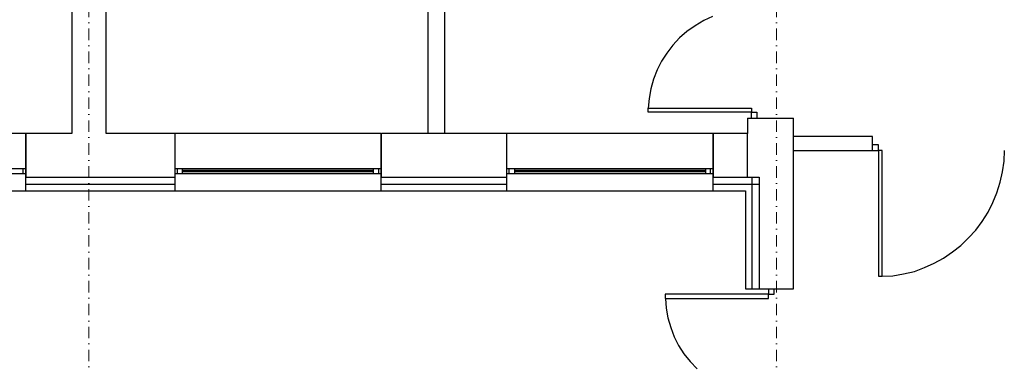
# Model space of a CAD drawing. Header units: millimetres. Extents: x -25785 to 64215, y 1802 to 45092.
# Tile 14 of 53: x 2392 to 10986, y 18926 to 21924. Entities that reach past the tile are written whole.
import ezdxf

# ---------------------------------------------------------------- set-up
doc = ezdxf.new("R2010")
doc.units = ezdxf.units.MM
doc.header["$MEASUREMENT"] = 0
doc.linetypes.add('DASHDOTX2', pattern=[2, 1, -0.5, 0, -0.5])
for name, color, linetype in [('Cienka', 8, 'Continuous'), ('Stolarka', 4, 'Continuous'), ('Ściany', 2, 'Continuous')]:
    doc.layers.add(name, color=color, linetype=linetype)
doc.layers.add('Osie', color=6, linetype='DASHDOTX2', lineweight=15)
doc.linetypes.add('BATTING', pattern='A,0.0001,-0.1,[134,ltypeshp.shx,S=0.1,R=0,X=-0.1,Y=0],-0.2,[134,ltypeshp.shx,S=0.1,R=180,X=0.1,Y=0],-0.1', length=0.4001)

msp = doc.modelspace()

# ---------------------------------------------------------------- linework, layer by layer
at = {"layer": 'Cienka', "linetype": 'BATTING', "ltscale": 150}
for p, q in [((8786.56587, 19575.74943), (8786.56587, 20549.40888)), ((2445.04281, 20490.13936), (3748.90913, 20490.13936)), ((5548.11729, 20490.13936), (6644.5403, 20490.13936)), ((8443.68541, 20490.13936), (8845.83539, 20490.13936))]:
    msp.add_line(p, q, dxfattribs=at)
at = {"layer": 'Cienka'}
msp.add_line((8727.29636, 19575.74943), (8845.83539, 19575.74943), dxfattribs=at)
at = {"layer": 'Cienka', "linetype": 'Continuous', "flags": 128}
for points in [[(2445.04281, 20430.86984), (3748.90913, 20430.86984)], [(5548.11729, 20430.86984), (6644.5403, 20430.86984)], [(8443.68541, 20430.86984), (8727.29636, 20430.86984)], [(8727.29636, 20430.86984), (8727.29636, 19575.74943)]]:
    msp.add_lwpolyline(points, dxfattribs=at)
at = {"layer": 'Osie', "ltscale": 100}
for p, q in [((2995.36658, 41255.70129), (2995.36658, 5830.07652)), ((8998.23371, 41255.70129), (8998.23371, 5830.07652))]:
    msp.add_line(p, q, dxfattribs=at)
at = {"layer": 'Stolarka', "linetype": 'Continuous', "flags": 128}
for points in [[(8363.2302, 21916.76925), (8287.06256, 21870.17332)], [(8439.46088, 21950.62854), (8363.2302, 21916.76925)], [(8287.06256, 21870.17332), (8215.11946, 21819.41591)], [(8151.56236, 21764.37093), (8092.29284, 21700.87688)], [(8215.11946, 21819.41591), (8151.56236, 21764.37093)], [(8092.29284, 21700.87688), (8041.53543, 21633.09525)], [(8041.53543, 21633.09525), (7994.9395, 21561.15215)], [(7956.85569, 21484.98451), (7922.9964, 21404.52929)], [(7994.9395, 21561.15215), (7956.85569, 21484.98451)], [(7922.9964, 21404.52929), (7901.8107, 21319.84955)], [(7901.8107, 21319.84955), (7884.91258, 21235.1698)], [(7884.91258, 21235.1698), (7876.40047, 21150.49006)], [(7876.40047, 21116.63077), (7876.40047, 21150.49006)], [(7876.40047, 21150.49006), (8778.11682, 21150.49006)], [(8778.11682, 21150.49006), (8778.11682, 21116.63077)], [(8778.11682, 21116.63077), (7876.40047, 21116.63077)], [(8778.11682, 21065.87336), (8778.11682, 21116.63077)], [(8778.11682, 21116.63077), (8824.71274, 21116.63077)], [(8824.71274, 21116.63077), (8824.71274, 21065.87336)], [(2445.04281, 20930.37316), (645.8977, 20930.37316)], [(2445.04281, 20430.86984), (2445.04281, 20930.37316)], [(2445.04281, 20930.37316), (2445.04281, 20549.40888)], [(3748.90913, 20430.86984), (3748.90913, 20930.37316)], [(5548.11729, 20930.37316), (3748.90913, 20930.37316)], [(3748.90913, 20549.40888), (3748.90913, 20930.37316)], [(5548.11729, 20430.86984), (5548.11729, 20930.37316)], [(5548.11729, 20926.14863), (5552.34182, 20930.37316)], [(5548.11729, 20930.37316), (5548.11729, 20549.40888)], [(6644.5403, 20430.86984), (6644.5403, 20930.37316)], [(8443.68541, 20930.37316), (6644.5403, 20930.37316)], [(6644.5403, 20549.40888), (6644.5403, 20930.37316)], [(8443.68541, 20430.86984), (8443.68541, 20930.37316)], [(8443.68541, 20926.14863), (8447.90994, 20930.37316)], [(8443.68541, 20930.37316), (8443.68541, 20549.40888)], [(9887.27647, 20833.01982), (9836.45601, 20833.01982)], [(9887.27647, 20782.19937), (9887.27647, 20833.01982)], [(9836.45601, 20782.19937), (9887.27647, 20782.19937)], [(9887.27647, 20782.19937), (9887.27647, 19685.77635)], [(9921.13576, 20782.19937), (9887.27647, 20782.19937)], [(9921.13576, 19685.77635), (9921.13576, 20782.19937)], [(10983.69948, 20689.13361), (10987.92401, 20782.19937)], [(10970.96284, 20595.94176), (10983.69948, 20689.13361)], [(2445.04281, 20621.35198), (645.8977, 20621.35198)], [(2445.04281, 20579.04364), (645.8977, 20579.04364)], [(2423.85711, 20579.04364), (2423.85711, 20621.35198)], [(5548.11729, 20621.35198), (3748.90913, 20621.35198)], [(5548.11729, 20579.04364), (3748.90913, 20579.04364)], [(3770.09483, 20579.04364), (3770.09483, 20621.35198)], [(3812.40318, 20579.04364), (3812.40318, 20621.35198)], [(5480.33566, 20608.6784), (3812.40318, 20608.6784)], [(5480.33566, 20595.94176), (3812.40318, 20595.94176)], [(5480.33566, 20579.04364), (5480.33566, 20621.35198)], [(5526.93159, 20579.04364), (5526.93159, 20621.35198)], [(8443.68541, 20621.35198), (6644.5403, 20621.35198)], [(8443.68541, 20579.04364), (6644.5403, 20579.04364)], [(6665.66295, 20579.04364), (6665.66295, 20621.35198)], [(6712.25888, 20579.04364), (6712.25888, 20621.35198)], [(8380.19137, 20608.6784), (6712.25888, 20608.6784)], [(8380.19137, 20595.94176), (6712.25888, 20595.94176)], [(8380.19137, 20579.04364), (8380.19137, 20621.35198)], [(8422.49971, 20579.04364), (8422.49971, 20621.35198)], [(10949.8402, 20507.03748), (10970.96284, 20595.94176)], [(10920.20544, 20413.90867), (10949.8402, 20507.03748)], [(645.8977, 20430.86984), (2445.04281, 20430.86984)], [(2445.04281, 20430.86984), (2440.81828, 20426.64532)], [(3748.90913, 20430.86984), (5548.11729, 20430.86984)], [(6644.5403, 20430.86984), (8443.68541, 20430.86984)], [(10886.2831, 20329.22893), (10920.20544, 20413.90867)], [(10843.97475, 20244.61223), (10886.2831, 20329.22893)], [(10793.21734, 20164.15702), (10843.97475, 20244.61223)], [(10738.1093, 20087.98938), (10793.21734, 20164.15702)], [(10674.61526, 20020.20775), (10738.1093, 20087.98938)], [(10534.95358, 19897.44419), (10606.89668, 19952.48918)], [(10606.89668, 19952.48918), (10674.61526, 20020.20775)], [(10454.49836, 19842.3992), (10534.95358, 19897.44419)], [(10289.42645, 19762.00704), (10374.1062, 19800.09086)], [(10374.1062, 19800.09086), (10454.49836, 19842.3992)], [(9887.27647, 19685.77635), (9921.13576, 19685.77635)], [(9921.13576, 19685.77635), (10014.26456, 19690.06393)], [(10014.26456, 19690.06393), (10107.39337, 19706.96205)], [(10107.39337, 19706.96205), (10200.52217, 19728.14775)], [(10200.52217, 19728.14775), (10289.42645, 19762.00704)], [(8926.29061, 19529.1535), (8024.57426, 19529.1535)], [(8024.57426, 19529.1535), (8024.57426, 19491.06968)], [(8926.29061, 19575.74943), (8926.29061, 19529.1535)], [(8926.29061, 19529.1535), (8977.04801, 19529.1535)], [(8926.29061, 19491.06968), (8926.29061, 19529.1535)], [(8977.04801, 19529.1535), (8977.04801, 19575.74943)], [(8024.57426, 19491.06968), (8926.29061, 19491.06968)], [(8028.79879, 19491.06968), (8033.08638, 19406.38994)], [(8033.08638, 19406.38994), (8049.98449, 19321.71019)], [(8049.98449, 19321.71019), (8075.39472, 19237.0935)], [(8075.39472, 19237.0935), (8105.02948, 19156.63828)], [(8105.02948, 19156.63828), (8143.1133, 19080.40759)], [(8143.1133, 19080.40759), (8189.70923, 19008.46449)], [(8189.70923, 19008.46449), (8244.75421, 18940.74591)], [(8244.75421, 18940.74591), (8303.96068, 18877.25186)]]:
    msp.add_lwpolyline(points, dxfattribs=at)
at = {"layer": 'Ściany', "linetype": 'Continuous', "flags": 128}
for points in [[(2847.19279, 27098.37526), (2847.19279, 20930.37316)], [(3147.7649, 20930.37316), (3147.7649, 27098.37526)], [(6102.66559, 20930.37316), (6102.66559, 27098.37526)], [(5954.4918, 24486.41808), (5954.4918, 20930.37316)], [(8744.25753, 21065.87336), (9146.40751, 21065.87336)], [(8744.25753, 21065.87336), (8744.25753, 20930.37316)], [(9146.40751, 20430.86984), (9146.40751, 21065.87336)], [(2847.19279, 20930.37316), (2445.04281, 20930.37316)], [(3748.90913, 20930.37316), (3147.7649, 20930.37316)], [(6644.5403, 20930.37316), (5552.34182, 20930.37316)], [(8744.25753, 20930.37316), (8443.68541, 20930.37316)], [(8744.25753, 20549.40888), (8744.25753, 20930.37316)], [(9836.45601, 20904.96293), (9146.40751, 20904.96293)], [(9836.45601, 20782.19937), (9836.45601, 20904.96293)], [(9146.40751, 20782.19937), (9836.45601, 20782.19937)], [(2445.04281, 20549.40888), (3748.90913, 20549.40888)], [(5548.11729, 20549.40888), (6644.5403, 20549.40888)], [(8443.68541, 20549.40888), (8845.83539, 20549.40888)], [(8845.83539, 20549.40888), (8845.83539, 20430.86984)], [(8845.83539, 20430.86984), (8845.83539, 19575.74943)], [(9146.40751, 19575.74943), (9146.40751, 20430.86984)], [(8727.29636, 19575.74943), (9146.40751, 19575.74943)]]:
    msp.add_lwpolyline(points, dxfattribs=at)

doc.saveas('drawing.dxf')
